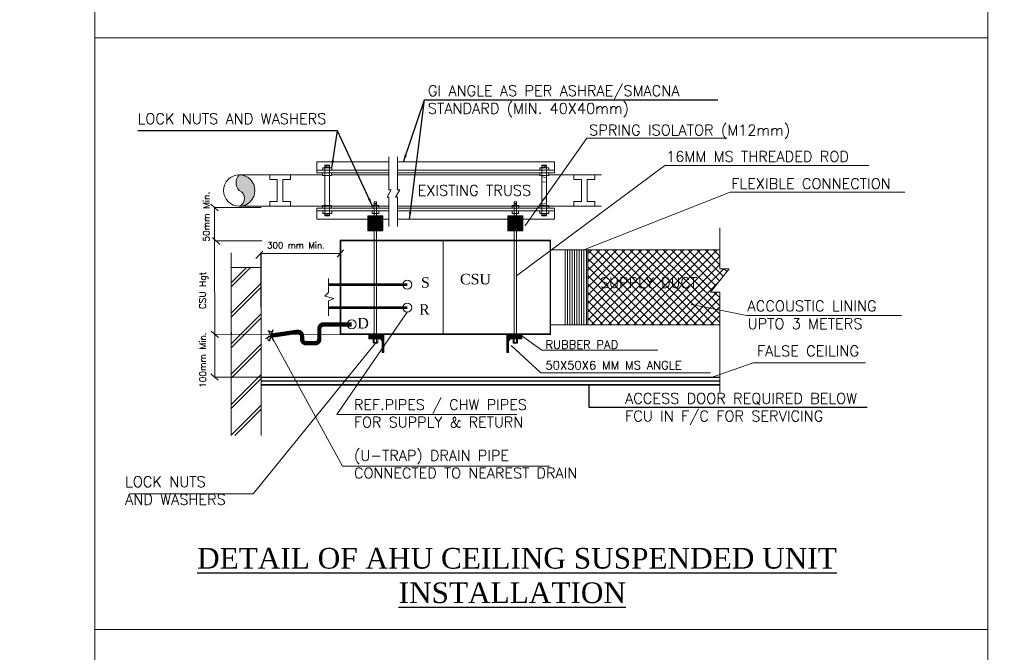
# Model space of a CAD drawing. Header units: millimetres. Extents: x -125266 to 274256, y -711690 to -301689.
# Tile 10 of 256: x -54482 to -48776, y -376746 to -373076. Entities that reach past the tile are written whole.
import ezdxf

# ---------------------------------------------------------------- set-up
doc = ezdxf.new("R2010")
doc.units = ezdxf.units.MM
for name, color, linetype, lineweight in [('ABM-SAD', 6, 'Continuous', 25), ('DUCTMISC', 251, 'Continuous', 5), ('HVAC TEXT', 7, 'Continuous', 18), ('MEPTEK-SHEET', 7, 'Continuous', 30), ('MEPTEK-TEXT1', 7, 'Continuous', 30)]:
    doc.layers.add(name, color=color, linetype=linetype, lineweight=lineweight)
doc.styles.add('arial', font='arialbd.ttf')
doc.styles.add('ROMANS', font='romans.shx', dxfattribs={"width": 0.8})
doc.styles.get("Standard").update_dxf_attribs({"font": 'ARIALN.TTF'})
doc.styles.add('text3', font='arial.ttf', dxfattribs={"width": 0.9, "height": 3})
doc.dimstyles.new('2', dxfattribs={"dimtxt": 3, "dimasz": 0.0625, "dimexe": 0, "dimexo": 0, "dimgap": 1.5, "dimtad": 1, "dimdec": 0, "dimzin": 11, "dimdsep": 46, "dimlunit": 3, "dimtxsty": 'text3', "dimblk": 'a1', "dimcen": 0, "dimse1": 1, "dimse2": 1, "dimclrd": 7, "dimclre": 1, "dimclrt": 256, "dimaunit": 1, "dimadec": 0, "dimazin": 0, "dimtfac": 1, "dimtdec": 0, "dimtofl": 0, "dimtmove": 2, "dimatfit": 3, "dimldrblk": 'a1', "dimfxl": 0, "dimtolj": 1, "dimtzin": 0, "dimlwd": -1, "dimarcsym": 0})
doc.dimstyles.new('Copy of Standard', dxfattribs={"dimtxt": 70, "dimasz": 42, "dimexe": 24, "dimexo": 24, "dimgap": 24, "dimtad": 1, "dimtoh": 1, "dimdec": 0, "dimzin": 0, "dimdsep": 46, "dimtxsty": 'Standard', "dimcen": 0.09, "dimadec": 0, "dimazin": 0, "dimtfac": 1, "dimtdec": 0, "dimtofl": 0, "dimtmove": 0, "dimatfit": 3, "dimfxl": 0, "dimtolj": 1, "dimtzin": 0, "dimarcsym": 0})
doc.dimstyles.new('DIM50I', dxfattribs={"dimscale": 50, "dimtxt": 2, "dimasz": 2.5, "dimexe": 1.66875, "dimexo": 2, "dimgap": 0.5, "dimtad": 1, "dimdec": 0, "dimlfac": -1, "dimzin": 3, "dimdsep": 46, "dimtxsty": 'ROMANS', "dimblk": 'DIMTICK', "dimcen": 0, "dimdle": 0.125, "dimclrd": 1, "dimclre": 1, "dimadec": 1, "dimazin": 0, "dimtfac": 1.333333, "dimtdec": 0, "dimtix": 1, "dimtmove": 2, "dimatfit": 3, "dimfxl": 0, "dimfrac": 2, "dimtolj": 1, "dimtzin": 3, "dimarcsym": 0})

# ---------------------------------------------------------------- blocks, each defined once
blk = doc.blocks.new('PBR')
at = {"layer": 'DUCTMISC'}
for centre, start, end in [((0, -50), 90, 270), ((0, 50), 270, 90)]:
    blk.add_arc(centre, 50, start, end, dxfattribs=at)
blk = doc.blocks.new('DIMTICK')
for p, q in [((-1, 0), (1, 0)), ((0, 1), (0, -1))]:
    blk.add_line(p, q)
at = {"const_width": 0.141}
blk.add_lwpolyline([(0.7, 0.7), (-0.7, -0.7)], dxfattribs=at)
blk = doc.blocks.new('_Oblique')
at = {"color": 0, "linetype": 'ByBlock', "lineweight": -2}
blk.add_line((-0.5, -0.5), (0.5, 0.5), dxfattribs=at)
blk = doc.blocks.new('a1')
at = {"color": 7}
for xscale, yscale, zscale, rotation in [(24.99999999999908, 24.99999999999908, 24.99999999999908, 225), (24.99999999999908, 24.99999999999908, 24.99999999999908, 135), (25, 25, 25, 90)]:
    blk.add_blockref('_Oblique', (0, 0), dxfattribs=dict(at, xscale=xscale, yscale=yscale, zscale=zscale, rotation=rotation))

msp = doc.modelspace()

# ---------------------------------------------------------------- hatches: boundary and pattern name
at = {"layer": 'HVAC TEXT'}
h = msp.add_hatch(color=256, dxfattribs=at)
h.dxf.hatch_style = 1
h.paths.add_polyline_path([(-53210.2, -373975.8, 0.393493), (-53210.2, -374067.1, -0.674455), (-53210.2, -374158.4, 0.414214), (-53118.9, -374067.1, 0.414214)])
h = msp.add_hatch(dxfattribs=at)
h.set_pattern_fill('SACNCR', color=256, scale=86.860111, style=0)
h.set_pattern_definition([(45, (-223339.7675, -364835.841), (-5.75806625, 5.75806625), []), (45, (-223334.0095, -364835.841), (-5.75806625, 5.75806625), [0, -8.14313538])])
h.paths.add_polyline_path([(-52465.1, -374300.1), (-52378.2, -374300.1), (-52378.2, -374213.3), (-52465.1, -374213.3)])
h = msp.add_hatch(dxfattribs=at)
h.set_pattern_fill('SACNCR', color=256, scale=86.860111, style=0)
h.set_pattern_definition([(135, (119308.8875, -364835.841), (5.75806625, 5.75806625), []), (135, (119303.129, -364835.841), (5.75806625, 5.75806625), [0, -8.14313538])])
h.paths.add_polyline_path([(-51652.7, -374300.1), (-51565.8, -374300.1), (-51565.8, -374213.3), (-51652.7, -374213.3)])
h = msp.add_hatch(dxfattribs=at)
h.set_pattern_fill('ANSI37', color=256, scale=276.120856, style=0)
h.set_pattern_definition([(45, (-113400177.345, -193127851.954), (-24.405866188, 24.405866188), []), (135, (-113400177.345, -193127851.954), (-24.405866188, -24.405866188), [])])
h.paths.add_polyline_path([(-50425.6, -374412), (-51190.3, -374412), (-51190.3, -374846.3), (-50425.6, -374846.3), (-50425.6, -374656.4), (-50479.8, -374656.4), (-50371.3, -374520.6), (-50425.6, -374520.6)])
h.paths.add_polyline_path([(-51134.1, -374556), (-50475.4, -374556), (-50475.4, -374647.6), (-51134.1, -374647.6)], flags=24)
h = msp.add_hatch(dxfattribs=at)
h.set_pattern_fill('ANSI32', color=256, scale=217.150277, style=0)
h.set_pattern_definition([(45, (-104856.15, -371107.85), (-88.29035, 88.29035), []), (45, (-104832.97, -371107.85), (-88.29035, 88.29035), [])])
h.paths.add_polyline_path([(-53257.5, -375487.2), (-53083.8, -375487.2), (-53083.8, -374513.7), (-53257.5, -374513.7)])
h = msp.add_hatch(dxfattribs=at)
h.set_pattern_fill('ANSI31', color=256, scale=43.430055, style=0)
h.set_pattern_definition([(45, (-223339.7675, -364835.8406), (-3.83871083, 3.83871083), [])])
h.paths.add_polyline_path([(-52372.5, -374919.5), (-52372.5, -374900.4), (-52459.4, -374900.4), (-52459.4, -374919.5)])
h = msp.add_hatch(dxfattribs=at)
h.set_pattern_fill('ANSI31', color=256, scale=43.430055, style=0)
h.set_pattern_definition([(135, (119308.8875, -364835.8406), (3.83871083, 3.83871083), [])])
h.paths.add_polyline_path([(-51658.4, -374919.5), (-51658.4, -374900.4), (-51571.5, -374900.4), (-51571.5, -374919.5)])
h = msp.add_hatch(dxfattribs=at)
h.set_pattern_fill('ANSI31', color=256, scale=43.430055, style=0)
h.set_pattern_definition([(135, (119308.8875, -364835.8406), (3.83871083, 3.83871083), [])])
h.paths.add_polyline_path([(-51571.5, -374919.5), (-51571.5, -374900.4), (-51658.4, -374900.4), (-51658.4, -374919.5)])
h = msp.add_hatch(dxfattribs=at)
h.set_pattern_fill('ANSI31', color=256, scale=43.430055, style=0)
h.set_pattern_definition([(45, (-223339.7675, -365040.455), (-3.83871083, 3.83871083), [])])
h.paths.add_polyline_path([(-52398.5, -374928.2, -0.414214), (-52381.2, -374945.5), (-52381.2, -375006.3), (-52372.5, -375006.3), (-52372.5, -374919.5), (-52459.4, -374919.5), (-52459.4, -374928.2)])
h = msp.add_hatch(dxfattribs=at)
h.set_pattern_fill('ANSI31', color=256, scale=43.430055, style=0)
h.set_pattern_definition([(135, (119308.8875, -365040.455), (3.83871083, 3.83871083), [])])
h.paths.add_polyline_path([(-51571.5, -374928.2), (-51571.5, -374919.5), (-51658.4, -374919.5), (-51658.4, -375006.3), (-51649.7, -375006.3), (-51649.7, -374945.5, -0.414214), (-51632.3, -374928.2)])
h = msp.add_hatch(dxfattribs=at)
h.set_pattern_fill('ANSI31', color=256, scale=43.430055, style=0)
h.set_pattern_definition([(135, (119308.8875, -365040.455), (3.83871083, 3.83871083), [])])
h.paths.add_polyline_path([(-51571.5, -374928.2), (-51571.5, -374919.5), (-51658.4, -374919.5), (-51658.4, -375006.3), (-51649.7, -375006.3), (-51649.7, -374945.5, -0.414214), (-51632.3, -374928.2)])

# ---------------------------------------------------------------- linework, layer by layer
for p, q in [((-52760, -373900.4), (-52343.6, -373900.4)), ((-52760, -373948.9), (-52760, -373900.4)), ((-52685.1, -373922.7), (-52715.3, -373925.7)), ((-52685.1, -373928.9), (-52715.3, -373932)), ((-52713.9, -374214), (-52713.9, -373920.2)), ((-52686.5, -373920.2), (-52713.9, -373920.2)), ((-52686.5, -373920.2), (-52686.5, -374214)), ((-52293.6, -373900.4), (-51382.4, -373900.4)), ((-51457.4, -373922.7), (-51427.1, -373925.7)), ((-51457.4, -373928.9), (-51427.1, -373932)), ((-51455.9, -373920.2), (-51455.9, -374214)), ((-51455.9, -373920.2), (-51428.5, -373920.2)), ((-51428.5, -374214), (-51428.5, -373920.2)), ((-51382.4, -373948.9), (-51382.4, -373900.4)), ((-53210.2, -373975.8), (-52726.8, -373975.8)), ((-52760, -373948.9), (-52343.6, -373948.9)), ((-52760, -373948.9), (-52760, -373965.1)), ((-52760, -373965.1), (-52343.6, -373965.1)), ((-52726.8, -373979.8), (-52726.8, -373964.7)), ((-52674.5, -373979.8), (-52726.8, -373979.8)), ((-52726.4, -373934.7), (-52674.1, -373934.7)), ((-52726.4, -373948.5), (-52726.4, -373934.7)), ((-52674.5, -373964.7), (-52674.5, -373979.8)), ((-52674.5, -373975.8), (-52343.6, -373975.8)), ((-52674.1, -373934.7), (-52674.1, -373948.5)), ((-52293.6, -373948.9), (-51382.4, -373948.9)), ((-52293.6, -373965.1), (-51382.4, -373965.1)), ((-52293.6, -373975.8), (-51467.9, -373975.8)), ((-51416, -373934.7), (-51468.4, -373934.7)), ((-51468.4, -373934.7), (-51468.4, -373948.5)), ((-51467.9, -373964.7), (-51467.9, -373979.8)), ((-51467.9, -373979.8), (-51415.6, -373979.8)), ((-51457.4, -373988.4), (-51427.1, -373991.4)), ((-51416, -373948.5), (-51416, -373934.7)), ((-51415.6, -373979.8), (-51415.6, -373964.7)), ((-51415.6, -373975.8), (-51109.6, -373975.8)), ((-51382.4, -373948.9), (-51382.4, -373965.1)), ((-51457.4, -374016.1), (-51427.1, -374019.1)), ((-53332.2, -374184.3), (-53374.6, -374146.8)), ((-53210.2, -374158.4), (-52726.8, -374158.4)), ((-52343.2, -374158.4), (-52772.7, -374158.4)), ((-52726.8, -374154.4), (-52726.8, -374169.5)), ((-52674.5, -374154.4), (-52726.8, -374154.4)), ((-52674.5, -374169.5), (-52674.5, -374154.4)), ((-52674.5, -374158.4), (-52343.2, -374158.4)), ((-52439.5, -374169.5), (-52439.5, -374154.4)), ((-52439.5, -374154.4), (-52401.5, -374154.4)), ((-52427.4, -374133.4), (-52427.4, -374213.3)), ((-52427.4, -374142.9), (-52414.4, -374141.6)), ((-52427.4, -374149.7), (-52414.4, -374148.4)), ((-52414.4, -374133.4), (-52414.4, -374213.3)), ((-52401.5, -374154.4), (-52401.5, -374169.5)), ((-51124.5, -374158.4), (-52293.2, -374158.4)), ((-52293.2, -374158.4), (-51467.9, -374158.4)), ((-51628.6, -374169.5), (-51628.6, -374154.4)), ((-51628.6, -374154.4), (-51590.6, -374154.4)), ((-51616.5, -374133.4), (-51616.5, -374213.3)), ((-51616.5, -374142.9), (-51603.5, -374141.6)), ((-51616.5, -374149.7), (-51603.5, -374148.4)), ((-51603.5, -374133.4), (-51603.5, -374213.3)), ((-51590.6, -374154.4), (-51590.6, -374169.5)), ((-51467.9, -374169.5), (-51467.9, -374154.4)), ((-51467.9, -374154.4), (-51415.6, -374154.4)), ((-51457.4, -374118.1), (-51427.1, -374115.1)), ((-51457.4, -374145.8), (-51427.1, -374142.8)), ((-51415.6, -374154.4), (-51415.6, -374169.5)), ((-51415.6, -374158.4), (-51109.6, -374158.4)), ((-53083.8, -374165.5), (-53355.7, -374165.9)), ((-53353, -374165.8), (-53351.8, -375149.5)), ((-52760, -374169.1), (-52343.2, -374169.1)), ((-52760, -374185.3), (-52760, -374169.1)), ((-52760, -374185.3), (-52343.2, -374185.3)), ((-52760, -374185.3), (-52760, -374233.8)), ((-52726.4, -374185.7), (-52726.4, -374199.5)), ((-52726.4, -374199.5), (-52674.1, -374199.5)), ((-52685.1, -374205.3), (-52715.3, -374202.2)), ((-52685.1, -374211.5), (-52715.3, -374208.5)), ((-52686.5, -374214), (-52713.9, -374214)), ((-52674.1, -374199.5), (-52674.1, -374185.7)), ((-52465.1, -374213.3), (-52378.2, -374213.3)), ((-52465.1, -374213.3), (-52465.1, -374300.1)), ((-52439.9, -374199.5), (-52439.9, -374185.7)), ((-52401.9, -374199.5), (-52439.9, -374199.5)), ((-52401.9, -374185.7), (-52401.9, -374199.5)), ((-52378.2, -374213.3), (-52378.2, -374300.1)), ((-52293.2, -374169.1), (-51382.4, -374169.1)), ((-52293.2, -374185.3), (-51382.4, -374185.3)), ((-51652.7, -374213.3), (-51652.7, -374300.1)), ((-51565.8, -374213.3), (-51652.7, -374213.3)), ((-51629, -374199.5), (-51629, -374185.7)), ((-51591, -374199.5), (-51629, -374199.5)), ((-51591, -374185.7), (-51591, -374199.5)), ((-51565.8, -374213.3), (-51565.8, -374300.1)), ((-51468.4, -374199.5), (-51468.4, -374185.7)), ((-51416, -374199.5), (-51468.4, -374199.5)), ((-51457.4, -374205.3), (-51427.1, -374202.2)), ((-51457.4, -374211.5), (-51427.1, -374208.5)), ((-51455.9, -374214), (-51428.5, -374214)), ((-51416, -374185.7), (-51416, -374199.5)), ((-51382.4, -374185.3), (-51382.4, -374169.1)), ((-51382.4, -374185.3), (-51382.4, -374233.8)), ((-52760, -374233.8), (-52343.2, -374233.8)), ((-52760, -374233.8), (-52646.8, -374233.8)), ((-52293.2, -374233.8), (-51382.4, -374233.8)), ((-52465.1, -374300.1), (-52378.2, -374300.1)), ((-52427.4, -374300.1), (-52427.4, -374948.7)), ((-52414.4, -374300.1), (-52414.4, -374948.7)), ((-51565.8, -374300.1), (-51652.7, -374300.1)), ((-51616.5, -374300.1), (-51616.5, -374951.8)), ((-51616.5, -374300.1), (-51616.5, -374948.7)), ((-51603.5, -374300.1), (-51603.5, -374951.8)), ((-51603.5, -374300.1), (-51603.5, -374948.7)), ((-50425.6, -374520.6), (-50425.6, -374282.8)), ((-53364.2, -374340.6), (-53321.8, -374380.7)), ((-53079.3, -374358.3), (-53350.3, -374358.8)), ((-52623.5, -374357.5), (-51407.4, -374357.5)), ((-52623.5, -374357.5), (-52623.5, -374900.4)), ((-52027.3, -374357.5), (-52027.3, -374900.4)), ((-51407.4, -374357.5), (-51407.4, -374900.4)), ((-53257.5, -374427.8), (-53257.5, -375487.2)), ((-53074.1, -374419.6), (-53114.2, -374462)), ((-53084.6, -374433.3), (-52623.8, -374433.2)), ((-53083.8, -375059.4), (-53084.6, -374433.3)), ((-53083.8, -374437.2), (-53083.8, -375487.2)), ((-52642.5, -374454.4), (-52605, -374412)), ((-51407.4, -374412), (-50425.6, -374412)), ((-51320.6, -374412), (-51320.6, -374846.3)), ((-51307, -374412), (-51307, -374846.3)), ((-51293.4, -374412), (-51293.4, -374846.3)), ((-51279.8, -374412), (-51279.8, -374846.3)), ((-51266.3, -374412), (-51266.3, -374846.3)), ((-51252.7, -374412), (-51252.7, -374846.3)), ((-51239.1, -374412), (-51239.1, -374846.3)), ((-51225.6, -374412), (-51225.6, -374846.3)), ((-51212, -374412), (-51212, -374846.3)), ((-51198.4, -374412), (-51198.4, -374846.3)), ((-51190.3, -374412), (-51190.3, -374846.3)), ((-53257.5, -374513.7), (-53083.8, -374513.7)), ((-50371.3, -374520.6), (-50479.8, -374656.4)), ((-50425.6, -374520.6), (-50371.3, -374520.6)), ((-52693.1, -374577), (-52693.1, -374659.3)), ((-52693.1, -374659.3), (-52714.2, -374680.4)), ((-50425.6, -374656.4), (-50479.8, -374656.4)), ((-50425.6, -375237.1), (-50425.6, -374656.4)), ((-52714.2, -374680.4), (-52661.5, -374693.8)), ((-52661.5, -374693.8), (-52693.1, -374707.2)), ((-52693.1, -374707.2), (-52693.1, -374794.3)), ((-51407.4, -374846.3), (-50425.6, -374846.3)), ((-53330.9, -374920.1), (-53373.3, -374882.6)), ((-52624, -374900.4), (-53350.8, -374901.6)), ((-53255.7, -374890.4), (-53257.3, -374921.9)), ((-52623.5, -374900.4), (-51407.4, -374900.4)), ((-51407.4, -374900.4), (-52623.5, -374900.4)), ((-52459.4, -374919.5), (-52459.4, -374900.4)), ((-52372.5, -374919.5), (-52372.5, -374900.4)), ((-51658.4, -374919.5), (-51658.4, -374900.4)), ((-51658.4, -374919.5), (-51658.4, -374900.4)), ((-51571.5, -374919.5), (-51571.5, -374900.4)), ((-51571.5, -374919.5), (-51571.5, -374900.4)), ((-52459.4, -374919.5), (-52372.5, -374919.5)), ((-52459.4, -374919.5), (-52459.4, -374928.2)), ((-52459.4, -374928.2), (-52398.5, -374928.2)), ((-52434.3, -374919.6), (-52434.3, -374948.7)), ((-52407.5, -374948.7), (-52434.3, -374948.7)), ((-52410.9, -374951.8), (-52430.8, -374951.8)), ((-52407.5, -374919.5), (-52407.5, -374948.7)), ((-52381.2, -374945.5), (-52381.2, -375006.3)), ((-52372.5, -374919.5), (-52372.5, -375006.3)), ((-51571.5, -374919.5), (-51658.4, -374919.5)), ((-51658.4, -374919.5), (-51658.4, -375006.3)), ((-51571.5, -374919.5), (-51658.4, -374919.5)), ((-51658.4, -374919.5), (-51658.4, -375006.3)), ((-51649.7, -374945.5), (-51649.7, -375006.3)), ((-51649.7, -374945.5), (-51649.7, -375006.3)), ((-51571.5, -374928.2), (-51632.3, -374928.2)), ((-51571.5, -374928.2), (-51632.3, -374928.2)), ((-51623.4, -374919.5), (-51623.4, -374948.7)), ((-51623.4, -374948.7), (-51596.6, -374948.7)), ((-51620, -374951.8), (-51600, -374951.8)), ((-51616.5, -374951.8), (-51603.5, -374951.8)), ((-51596.6, -374919.6), (-51596.6, -374948.7)), ((-51571.5, -374919.5), (-51571.5, -374928.2)), ((-51571.5, -374919.5), (-51571.5, -374928.2)), ((-52381.2, -375006.3), (-52372.5, -375006.3)), ((-51649.7, -375006.3), (-51658.4, -375006.3)), ((-51649.7, -375006.3), (-51658.4, -375006.3)), ((-53332.2, -375168), (-53374.6, -375130.5)), ((-53083.8, -375149.2), (-53355.7, -375149.6)), ((-53083.8, -375150.6), (-50425.6, -375150.6)), ((-53083.8, -375194.1), (-50425.6, -375194.1))]:
    msp.add_line(p, q, dxfattribs=at)
for points in [[(-54046.4, -369747.8), (-48871.1, -369747.8), (-48871.1, -373180.7), (-54046.4, -373180.7)], [(-54046.4, -373180.7), (-48871.1, -373180.7), (-48871.1, -376613.5), (-54046.4, -376613.5)], [(-54046.4, -376613.5), (-48871.1, -376613.5), (-48871.1, -380046.3), (-54046.4, -380046.3)]]:
    msp.add_lwpolyline(points, close=True, dxfattribs=at)
for points in [[(-52343.6, -373871.3), (-52343.6, -374062.3), (-52329.3, -374062.3), (-52353.6, -374106.5), (-52343.2, -374106.5), (-52343.2, -374275.6)], [(-52293.6, -373871.3), (-52293.6, -374062.3), (-52279.3, -374062.3), (-52303.6, -374106.5), (-52293.2, -374106.5), (-52293.2, -374275.6)], [(-53033.4, -373975.8), (-53033.4, -374002.9), (-52989.4, -374002.9), (-52989.4, -374131.3)], [(-52912.7, -373975.8), (-52912.7, -374002.9), (-52956.7, -374002.9), (-52956.7, -374131.3)], [(-51270.1, -373975.8), (-51270.1, -374002.9), (-51226.1, -374002.9), (-51226.1, -374131.3)], [(-51149.4, -373975.8), (-51149.4, -374002.9), (-51193.4, -374002.9), (-51193.4, -374131.3)], [(-53033.4, -374158.4), (-53033.4, -374131.3), (-52989.4, -374131.3), (-52989.4, -374002.9)], [(-52912.7, -374158.4), (-52912.7, -374131.3), (-52956.7, -374131.3), (-52956.7, -374002.9)], [(-51270.1, -374158.4), (-51270.1, -374131.3), (-51226.1, -374131.3), (-51226.1, -374002.9)], [(-51149.4, -374158.4), (-51149.4, -374131.3), (-51193.4, -374131.3), (-51193.4, -374002.9)], [(-52427.4, -374133.4), (-52414.4, -374133.4)], [(-51616.5, -374133.4), (-51603.5, -374133.4)]]:
    msp.add_lwpolyline(points, dxfattribs=at)
for points, const_width in [([(-52623.5, -374357.5), (-52623.5, -374900.4), (-51407.4, -374900.4), (-51407.4, -374357.5), (-52623.5, -374357.5)], 8.69), ([(-52236.3, -374613.1), (-52693.1, -374613.3)], 15.3), ([(-52236.3, -374746), (-52693.1, -374746.1)], 15.3), ([(-53083.8, -375150.6), (-50425.6, -375150.6)], 8.14), ([(-53083.8, -375172.1), (-50425.6, -375172.1)], 8.14), ([(-53083.8, -375194.1), (-50425.6, -375194.1)], 8.14)]:
    msp.add_lwpolyline(points, dxfattribs=dict(at, const_width=const_width))
at = {"layer": 'HVAC TEXT', "const_width": 25}
msp.add_lwpolyline([(-52558, -374843.6), (-52720.8, -374843.6, 0.414214), (-52745.8, -374868.6), (-52745.8, -374928.4, -0.414214), (-52770.8, -374953.4), (-52821.2, -374953.4, -0.414214), (-52846.2, -374928.4), (-52846.2, -374911.4, 0.458159), (-52874.9, -374886.7), (-53025.7, -374909.1)], format="xyb", dxfattribs=at)
at = {"layer": 'HVAC TEXT'}
for centre, radius in [((-53210.2, -374067.1), 91.3), ((-52236.3, -374613.1), 26), ((-52236.3, -374746), 26), ((-52558, -374843.6), 26)]:
    msp.add_circle(centre, radius, dxfattribs=at)
for centre, radius, start, end in [((-53161.2, -374021.4), 67, 137.0414, 222.9586), ((-53228.7, -374112.8), 49.2, 292.0042, 67.9958), ((-52430.8, -374948.3), 3.46, 186.316, 353.684), ((-52420.9, -374943.4), 8.43, 219.4304, 320.5696), ((-52410.9, -374948.3), 3.46, 186.316, 353.684), ((-52398.5, -374945.5), 17.4, 0, 90), ((-51632.3, -374945.5), 17.4, 90, 180), ((-51632.3, -374945.5), 17.4, 90, 180), ((-51620, -374948.3), 3.46, 186.316, 353.684), ((-51610, -374943.4), 8.43, 219.4304, 320.5696), ((-51600, -374948.3), 3.46, 186.316, 353.684)]:
    msp.add_arc(centre, radius, start, end, dxfattribs=at)

# ---------------------------------------------------------------- block references
at = {"layer": 'HVAC TEXT', "xscale": 0.2714378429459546, "yscale": 0.2714378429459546, "zscale": 0.2714378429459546}
msp.add_blockref('PBR', (-53032.7, -374911), dxfattribs=at)

# ---------------------------------------------------------------- texts
at = {"layer": 'ABM-SAD', "color": 0, "insert": (-53903.8, -376140.2), "char_height": 119.903, "width": 4515.935, "attachment_point": 1}
msp.add_mtext('\\pi449.56357;{\\fTimes New Roman|b0|i0|c0|p18;\\LDETAIL OF AHU CEILING SUSPENDED UNIT  \\P\\pi1617.30192;INSTALLATION }', dxfattribs=at)
at = {"layer": 'HVAC TEXT', "attachment_point": 1}
for s, insert, char_height, width in [('{\\Fromans|c0;GI ANGLE AS PER ASHRAE/SMACNA\\PSTANDARD (MIN. 40X40mm)}', (-52116.9, -373457.4), 61.65, 1719.886), ('{\\Fromans|c0;LOCK NUTS AND WASHERS}', (-53799.2, -373619.9), 61.65, 1719.886), ('{\\Fromans|c0;SPRING ISOLATOR (M12mm)}', (-51182.1, -373686), 61.65, 1882.822), ('{\\Fromans|c0;16MM MS THREADED ROD}', (-50735.9, -373839.1), 61.65, 1882.822), ('{\\Fromans|c0;EXISTING TRUSS}', (-52176.3, -374035.4), 61.65, 1861.024), ('{\\Fromans|c0;FLEXIBLE CONNECTION}', (-50358.7, -373996.5), 61.65, 1882.822), ('{\\Fromans|c0;300 mm Min\\fTimes New Roman|b0|i0|c0|p18;.}', (-53048.3, -374366.9), 36.644, 742.367), ('{\\fTimes New Roman|b0|i0|c0|p18;CSU}', (-51930.8, -374550.4), 61.074, 1567.281), ('{\\fTimes New Roman|b0|i0|c0|p18;S}', (-52156.8, -374569.8), 61.074, 1567.281), ('{\\Fromans|c0;SUPPLY DUCT}', (-51118.8, -374571.2), 61.074, 1567.281), ('{\\fTimes New Roman|b0|i0|c0|p18;R}', (-52167.8, -374726.7), 61.074, 1567.281), ('{\\Fromans|c0;ACCOUSTIC LINING\\PUPTO 3 METERS}', (-50264.2, -374706), 61.65, 1882.822), ('{\\fTimes New Roman|b0|i0|c0|p18;D}', (-52525.6, -374806.3), 61.074, 1567.281), ('{\\Fromans|c0;RUBBER PAD}', (-51434.9, -374936.2, 22.9), 48.859, 1253.825), ('{\\Fromans|c0;FALSE CEILING}', (-50209.8, -374967), 61.65, 1882.822), ('{\\Fromans|c0;50X50X6 MM MS ANGLE}', (-51434.9, -375056.2, 22.9), 48.859, 1253.825), ('{\\Fromans|c0;ACCESS DOOR REQUIRED BELOW\\PFCU IN F/C FOR SERVICING}', (-50974.1, -375241.8), 61.65, 1882.822), ('{\\Fromans|c0;REF.PIPES / CHW PIPES \\PFOR SUPPLY & RETURN}', (-52545.5, -375278.8), 61.074, 1567.281), ('{\\Fromans|c0;(U-TRAP) DRAIN PIPE CONNECTED TO NEAREST DRAIN }', (-52544.6, -375573.4), 61.074, 1494.581), ('{\\Fromans|c0;LOCK NUTS \\PAND WASHERS}', (-53871.8, -375725.2), 61.65, 1719.886)]:
    msp.add_mtext(s, dxfattribs=dict(at, insert=insert, char_height=char_height, width=width))
at = {"layer": 'HVAC TEXT', "char_height": 38.139, "width": 1608.462, "attachment_point": 1, "rotation": 90}
for s, insert in [('{\\Fromans|c0;50mm Min.}', (-53419.9, -374363.6)), ('{\\Fromans|c0;CSU Hgt}', (-53441.2, -374755)), ('{\\Fromans|c0;100mm Min.}', (-53440.8, -375211.9))]:
    msp.add_mtext(s, dxfattribs=dict(at, insert=insert))
at = {"layer": 'MEPTEK-SHEET', "insert": (-98215.1, -369652.6), "char_height": 277.0199, "width": 6856.244, "attachment_point": 1}
msp.add_mtext('\\pi-554.03989,l554.03989,t554.03989;{\\fTimes New Roman|b0|i0|c0|p18;1.^IALL DIMENSIONS ARE IN MM.\\P2.^IALL B.O.D. (BOTTOM OF DUCT & CENTER LINE LEVATION) ARE WITH RESPECT TO DATUM FLOOR LEVEL.\\P3.^IDO NOT SCALE THE }DRAWING. {\\fTimes New Roman|b0|i0|c0|p18;ONLY WRITTEN DIMENSIONS TO BE FOLLOWED.\\P4.^ITHIS DRAWING IS A RIGHT & PROPERTY OF MEPTEK NOT TO BE PRODUCED, COPIED, HANDED OVER TO THIRD PARTY OR USED FOR ANY OTHER PURPOSE  OTHER THAN FOR WHICH IT IS INTENDED AND REMAIN OUR SOLE PROPERTY.\\P5.^IALL DIMENSIONS SHALL BE VERIFIED ON SITE PRIOR TO START OF WORK\\P6.^IPOWER SUPPLY TO THE BTU METER IN CONCESSIONAIRE SCOPE.}', dxfattribs=at)
at = {"layer": 'MEPTEK-TEXT1', "char_height": 350, "attachment_point": 1}
for s, insert, width in [('{\\fCalibri|b0|i0|c0|p34;\\H1.28571x;\\C1;GENERAL GUIDELINES-HVAC :\\P\\fArial Narrow|b0|i0|c0|p34;\\H0.88889x;\\C256;\\P\\fCalibri|b0|i0|c0|p34;\\C4;DUCTING :\\H0.875x;\\P\\pi-1050,l1050,t1050;\\C256;1.^IDUCTING SHALL BE IN ACCORDANCE WITH IS 655, GALVANIZED IRON SHEET TO BE USED FOR ALL DUCTING WORKS. THERMAL INSULATION ON DUCTS SHALL BE 19 MM THICK. CLOSED CELL CLASS “O” BS 476 PART 6-7 FM APPROVED NITRILE RUBBER ELASTOMERIC INSULATION THERMAL CONDUCTIVITY 0.033 WATTS PER METER-KELVIN (W/(M.K)) AT 0°C FOR AIR CONDITIONING DUCTING. \\P2.^ITHERMAL INSULATION ON KITCHEN EXHAUST DUCTING SHALL BE 80 MM THICK ALUMINUM FOIL FACED RESIN BONDED FIBRE GLASS WOOL OF DENSITY NOT LESS THAN 48 KG/M3.\\P3.^ITHERMAL INSULATION ON FRESH AIR, SUPPLY AIR AND RETURN AIR SHALL BE 19MM THICK CLOSED CELL ANTI-MICROBIAL CLASS “O” BS 476 AND PART 6 & 7 FM APPROVED NITRILE RUBBER ELASTOMERIC INSULATION THERMAL CONDUCTIVITY 0.033 WATTS PER METER-KELVIN (W/ (M\\fArial|b0|i0|c0|p34;.\\fCalibri|b0|i0|c0|p34;K)) AT 0°C.\\P4.^IAPPROPRIATE NUMBER OF TRAP DOORS SHALL BE PROVIDED IN KITCHEN EXHAUST DUCTING FOR OIL/GREASE CLEANING PURPOSE.\\P5.^IDUCTING INSTALLATION WITH RESPECT TO FRESH AIR INTAKE, KITCHEN EXHAUST OUT FROM LOCATION UP TO LOUVERS AT FAÇADE SHALL BE IN THE SCOPE OF CONCESSIONER INCLUDING AIR WASHER, EXHAUST FAN SECTION DRY SCRUBBER ETC.\\P6.^IEACH AND EVERY KITCHEN EXHAUST HOOD SHOULD BE EQUIPPED WITH UL LISTED, WET CHEMICAL BASED, MECHANICALLY OPERATED, AUTOMATIC FIRE SUPPRESSION SYSTEM. SEPARATE DRAWING TO BE SUBMITTED FOR HOOD SUPPRESSION SYSTEM.\\P7.^ISUPPORTING OF DUCTING TO BE DONE WITH USING ANGLE 50X 50 X 5MM AND TIE ROD OF SIZE MINIMUM 10 MM DIA/ AS PER DUCT SIZE.\\P8.^IPOST COMPLETION OF ONSITE WORK, CONCESSIONAIRE HAS TO SHARE TESTING AND COMMISSIONING REPORT WITH DIAL.\\P9.^IINTEGRATION WITH FIRE ALARM SYSTEM, SO THAT AHU GET SWITCHED OFF IN CASE OF ANY FIRE INCIDENT.\\P10.^IFOR EQUIPMENT PLACEMENT STRUCTURAL DETAILS TO BE APPROVED BY STRUCTURAL CONSULTANT AND SAME TO BE SHARE WITH DIAL.\\P11.^ITRAP DOOR WITH PROPER ACCESS TO BE PROVIDED FOR FILTER AND COPPER COIL CLEANING.\\P12.^IKITCHEN VENTILATION SHALL COMPLY TO NFPA 96 GUIDELINE.}', (-102876.1, -301696.9), 28043.429), ('{\\fCalibri|b0|i0|c0|p34;\\H1.28571x;\\C1;CHILLED WATER PIPING:-\\H0.77778x;\\P\\pi-1050,l1050,t1050;\\C256;1.^ICHILLED WATER PIPING SHALL BE CONFIRMING TO IS:1239 PART I CLASS ‘C’ HEAVY AND FITTING SHALL BE CONFORMING TO ASTM A-105,3000LBS SOCKET WELD END (UP TO 50MM) & 1S:1239 PART-II HEAVY/ASTM A-234 WPB, GR.B BUTT WELD FITTING ( ABOVE 50NB PIPE SIZE)\\P2.^IPIPING CONNECTION SHOULD BE SOCKET WELDED UP TO 50NB SIZE AND SHALL BE BUTT WELD ABOVE 50NB PIPE SIZE. PIPE FLANGES SHOULD BE CONFIRMING TO ASTM A-105 # 150 SORF AND FLANGE DIMENSION SHOULD BE IN ACCORDANCE WITH ASME/ANSI B 16.5 (150 SORF), FITTING TO FITTING WELDING IS NOT ALLOWED. NOZZLE CONNECTIONS/THREDOLETS/WELDOLETS ARE NOT ALLOWED BY PUNCTURING THE PIPE. ONLY EQUAL/UNEQUAL TEE’S SHALL BE USED FOR BRANCH CONNECTION FROM HEADER. SOCKET WELD END TEE SHOULD BE USED FOR BRANCH CONNECTION (UP-TO -50NB PIPE SIZE) W.R.T TO PRESSURE GAUGE/TEMPERATURE GAUGE/AIR VENT/DRAIN POINT ETC.\\P3.^IPOST INSTALLATION CLEARANCE BY DIAL, CHW PIPING SHALL BE TESTED @15KGF/CM2 HYDROSTATICS PRESSURE FOR 24HRS HOLD TIME AND TESTING SHOULD BE WITNESSED TO DIAL TEAM.\\P4.^ITHERMAL INSULATION ON CHW AND CONDENSATE DRAIN PIPING LINE SHALL BE 25MM THICK. CLOSED CELL ANTI-MICROBIAL CLASS “O” BS 476 AND PART 6 & 7 FM APPROVED NITRILE RUBBER ELASTOMERIC INSULATION THERMAL CONDUCTIVITY 0.033 WATTS PER METER-KELVIN (W/ (M\\fArial|b0|i0|c0|p34;⋅\\fCalibri|b0|i0|c0|p34;K)) AT 0°C.\\P5.^ICONDENSATE DRAIN PIPING SHALL BE COMPLYING TO IS 4985 CLASS 3 UPVC PIPE. SOLVENT CEMENT COMPLYING WITH ASTM D2564 SHALL BE USED FOR JOINTS.\\P6.^IFOR CEILING SUSPENDED CHILLED WATER PIPE:  PIPE SHOULD BE HANGED WITH TIE ROD OF SIZE MINIMUM 10 MM DIA.}', (-102709, -319968), 24849.354)]:
    msp.add_mtext(s, dxfattribs=dict(at, insert=insert, width=width))
at = {"layer": 'MEPTEK-TEXT1', "char_height": 162.275, "width": 2350.18, "attachment_point": 1, "style": 'arial'}
for s, insert in [("\\pi184.6159;{\\C159;\\c7222306;MIDDLE EASTERN\\P\\pi697.95107;HOOD-01\\P\\pi380.2644;72'' x 48'' X 22''\\P\\pi166.68376;(BOX TYPE HOOD)}", (-63660.6, -373089.6, 0)), ("\\pi184.6159;{\\C159;\\c7222306;MIDDLE EASTERN\\P\\pi685.22146;HOOD-02\\P\\pi321.37614;168'' x 48'' X 22''\\P\\pi166.68376;(BOX TYPE HOOD)}", (-63660.6, -374574.9, 0)), ("\\pi669.50317;{\\C159;\\c7222306;MEXICAN\\P\\pi697.95107;HOOD-01\\P\\pi380.2644;72'' x 48'' X 22''\\P\\pi166.68376;(BOX TYPE HOOD)}", (-63660.6, -375866.3, 0))]:
    msp.add_mtext(s, dxfattribs=dict(at, insert=insert))

# ---------------------------------------------------------------- leaders
at = {"layer": 'HVAC TEXT'}
for points, dimstyle, override in [([(-52258.2, -373900.4), (-52137.1, -373542), (-50435.6, -373542)], 'Copy of Standard', {"dimgap": 24, "dimtad": 0, "dimfxl": 0.18}), ([(-52223.9, -374233.8), (-52137.1, -373542)], 'Copy of Standard', {"dimgap": 24, "dimtad": 0, "dimfxl": 0.18}), ([(-52439.5, -374154.4), (-52639.9, -373720.5), (-53798, -373720.9)], 'Copy of Standard', {"dimgap": 24, "dimtad": 0, "dimfxl": 0.18}), ([(-52674.1, -373934.7), (-52639.9, -373720.5)], 'Copy of Standard', {"dimgap": 24, "dimtad": 0, "dimfxl": 0.18}), ([(-51551.6, -374267.6), (-51196.4, -373763.2), (-50384.1, -373763.2)], '2', {"dimgap": 0.5, "dimtad": 0, "dimfxl": 1.66875, "dimfxlon": 1}), ([(-51603.5, -374561.7), (-50743.1, -373921.9), (-49561.2, -373921.9)], '2', {"dimgap": 0.5, "dimtad": 0, "dimfxl": 1.66875, "dimfxlon": 1}), ([(-51212, -374412), (-50365.2, -374077.4), (-49352.7, -374077.4)], '2', {"dimgap": 0.5, "dimtad": 0, "dimfxl": 1.66875, "dimfxlon": 1}), ([(-50587.4, -374728.1), (-50269.1, -374793), (-49371, -374793)], '2', {"dimgap": 0.5, "dimtad": 0, "dimfxl": 1.66875, "dimfxlon": 1}), ([(-52236.3, -374772), (-52644, -375366.1), (-51601.8, -375366.1)], '2', {"dimgap": 0.5, "dimtad": 0, "dimfxl": 1.66875, "dimfxlon": 1}), ([(-52420.9, -374951.8), (-53129.6, -375826.2), (-53845.8, -375825.8)], '2', {"dimfxl": 1.66875, "dimfxlon": 1}), ([(-53025.7, -374909.1), (-52611.2, -375665.5), (-51412.6, -375665.5)], '2', {"dimasz": 2, "dimgap": 0.5, "dimtad": 0, "dimfxl": 1.66875, "dimfxlon": 1}), ([(-51571.5, -374909.9), (-51456.1, -374992.9), (-50784.7, -374992.9)], '2', {"dimgap": 0.5, "dimtad": 0, "dimfxl": 1.66875, "dimfxlon": 1}), ([(-51632.7, -374968.9), (-51462, -375123.9), (-50479.6, -375123.9)], '2', {"dimgap": 0.5, "dimtad": 0, "dimfxl": 1.66875, "dimfxlon": 1}), ([(-50468.4, -375150.6), (-50231.2, -375066.5), (-49581.1, -375065.9)], '2', {"dimgap": 0.5, "dimtad": 0, "dimfxl": 1.66875, "dimfxlon": 1}), ([(-51184.3, -375194.1), (-51184.3, -375324.3), (-49571.2, -375324.6)], 'DIM50I', {"dimscale": 1, "dimtxt": 60, "dimgap": 0.5, "dimtad": 0, "dimclrd": 252, "dimclre": 252, "dimclrt": 252, "dimfxl": 0.5, "dimfxlon": 1})]:
    msp.add_leader(points, dimstyle=dimstyle, override=override, dxfattribs=at)

doc.saveas('drawing.dxf')
